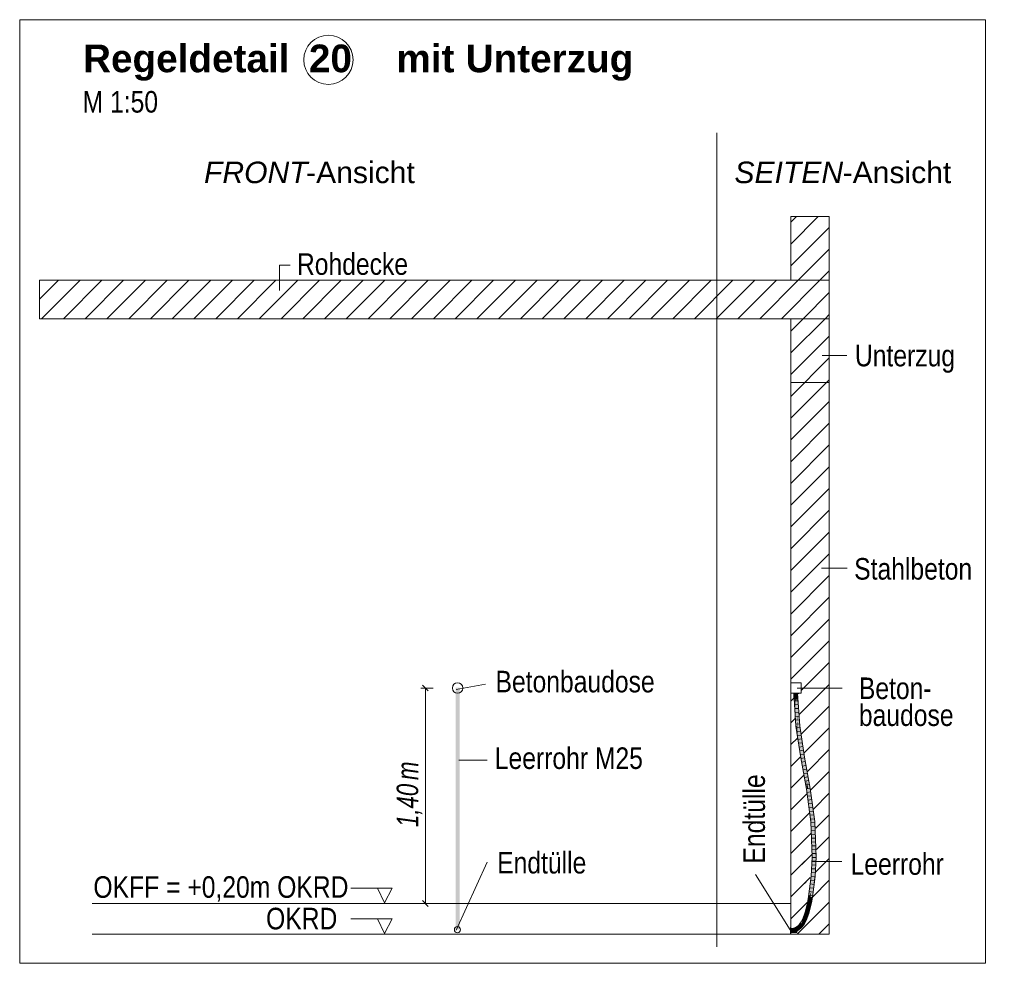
# Model space of a CAD drawing. Extents: x -620 to 300, y 62 to 1162.
# Tile 111 of 256: x 126 to 190, y 656 to 717. Entities that reach past the tile are written whole.
import ezdxf
from ezdxf.lldxf.tags import DXFTag

# ---------------------------------------------------------------- set-up
doc = ezdxf.new("R2010")
doc.units = 0
doc.layers.get('0').update_dxf_attribs({"lineweight": 13})
for name, color, linetype, lineweight, true_color in [('E_Aussparung Bemaßung-A06G955D8I', 5, 'Continuous', 9, 0x0000ff), ('E_Betonbaudose', 1, 'Continuous', 13, 0xff0000), ('E_Detail_Beschriftung', 7, 'Continuous', 13, 0x009900), ('E_Detail_Wandschraffur', 7, 'Continuous', 5, 0xc0c0c0), ('E_Leerrohr 25-A06G955E8I', 7, 'Continuous', 9, 0xff8000), ('E_Leerrohr 25-Shading', 7, 'Continuous', 9, 0xff8000), ('E_Leerrohr Beschriftung', 1, 'Continuous', 9, 0xff0000)]:
    doc.layers.add(name, color=color, linetype=linetype, lineweight=lineweight, true_color=true_color)
doc.layers.add('E_Detail_Linie_Text_Bem', color=7, linetype='Continuous', lineweight=13)
doc.styles.get("Standard").update_dxf_attribs({"font": 'ARIALN.TTF'})
tags = doc.linetypes.add('fein_strichliert', pattern=[4, 1, -2, 1]).pattern_tags.tags
tags[8:9] = [DXFTag(74, 4), DXFTag(75, 0), DXFTag(340, '0'), DXFTag(46, 0.0), DXFTag(50, 0.0), DXFTag(44, 0.0), DXFTag(45, 0.0)]
tags[6:7] = [DXFTag(74, 4), DXFTag(75, 0), DXFTag(340, '0'), DXFTag(46, 0.0), DXFTag(50, 0.0), DXFTag(44, 0.0), DXFTag(45, 0.0)]
tags[4:5] = [DXFTag(74, 4), DXFTag(75, 0), DXFTag(340, '0'), DXFTag(46, 0.0), DXFTag(50, 0.0), DXFTag(44, 0.0), DXFTag(45, 0.0)]
tags = doc.linetypes.add('fein_strichliert-A06G955H8I', pattern=[4, 1, -2, 1]).pattern_tags.tags
tags[8:9] = [DXFTag(74, 4), DXFTag(75, 0), DXFTag(340, '0'), DXFTag(46, 0.0), DXFTag(50, 0.0), DXFTag(44, 0.0), DXFTag(45, 0.0)]
tags[6:7] = [DXFTag(74, 4), DXFTag(75, 0), DXFTag(340, '0'), DXFTag(46, 0.0), DXFTag(50, 0.0), DXFTag(44, 0.0), DXFTag(45, 0.0)]
tags[4:5] = [DXFTag(74, 4), DXFTag(75, 0), DXFTag(340, '0'), DXFTag(46, 0.0), DXFTag(50, 0.0), DXFTag(44, 0.0), DXFTag(45, 0.0)]
tags = doc.linetypes.add('STRICHPUNKT2-A06G955F8I', pattern=[12.7, 6.35, -3.175, 0, -3.175]).pattern_tags.tags
tags[10:11] = [DXFTag(74, 4), DXFTag(75, 0), DXFTag(340, '0'), DXFTag(46, 0.0), DXFTag(50, 0.0), DXFTag(44, 0.0), DXFTag(45, 0.0)]
tags[8:9] = [DXFTag(74, 4), DXFTag(75, 0), DXFTag(340, '0'), DXFTag(46, 0.0), DXFTag(50, 0.0), DXFTag(44, 0.0), DXFTag(45, 0.0)]
tags[6:7] = [DXFTag(74, 4), DXFTag(75, 0), DXFTag(340, '0'), DXFTag(46, 0.0), DXFTag(50, 0.0), DXFTag(44, 0.0), DXFTag(45, 0.0)]
tags[4:5] = [DXFTag(74, 4), DXFTag(75, 0), DXFTag(340, '0'), DXFTag(46, 0.0), DXFTag(50, 0.0), DXFTag(44, 0.0), DXFTag(45, 0.0)]

# ---------------------------------------------------------------- blocks, each defined once
blk = doc.blocks.new('Shading-A06G94UZ8I', base_point=(176.137, 828.711))
at = {"layer": 'E_Leerrohr 25-Shading', "color": 31, "true_color": 0xecb67f}
for points in [[(175.906, 673.664), (175.906, 673.658), (176.017, 673.664), (176.017, 673.658)], [(175.971, 673.264), (176.096, 673.264), (175.971, 673.658), (176.096, 673.658)], [(176.017, 673.658), (176.096, 673.658), (176.017, 673.664), (176.096, 673.664)], [(176.109, 673.664), (176.096, 673.664), (176.109, 673.658), (176.096, 673.658)], [(176.096, 673.658), (176.096, 673.264), (176.109, 673.658), (176.109, 673.264)], [(176.142, 673.664), (176.109, 673.664), (176.142, 673.658), (176.109, 673.658)], [(176.109, 673.264), (176.221, 673.264), (176.109, 673.658), (176.221, 673.658)], [(176.142, 673.664), (176.142, 673.658), (176.208, 673.664), (176.207, 673.658)], [(176.207, 673.658), (176.286, 673.658), (176.208, 673.664), (176.286, 673.664)], [(175.774, 658.319), (175.774, 658.43), (175.768, 658.318), (175.768, 658.43)], [(175.768, 658.286), (175.774, 658.286), (175.768, 658.318), (175.774, 658.319)], [(175.768, 658.24), (175.774, 658.24), (175.768, 658.286), (175.774, 658.286)], [(175.774, 658.207), (175.774, 658.24), (175.768, 658.207), (175.768, 658.24)], [(175.768, 658.129), (175.774, 658.129), (175.768, 658.207), (175.774, 658.207)], [(175.768, 658.05), (175.774, 658.05), (175.768, 658.129), (175.774, 658.129)], [(175.774, 658.24), (175.932, 658.365), (175.774, 658.365)], [(175.774, 658.24), (175.996, 658.248), (175.932, 658.365), (176.044, 658.252)], [(175.877, 658.241), (175.977, 658.247), (175.774, 658.24), (175.996, 658.248)], [(175.774, 658.24), (176.122, 658.24), (176.116, 658.245)], [(175.954, 658.145), (175.983, 658.223), (175.91, 658.132), (175.774, 658.24)], [(175.774, 658.24), (175.983, 658.223), (175.878, 658.236)], [(175.774, 658.24), (175.774, 658.115), (175.91, 658.132), (175.89, 658.126)], [(175.774, 658.24), (176.108, 658.226), (176.122, 658.24)], [(175.774, 658.115), (175.932, 658.115), (175.914, 658.128)], [(176.052, 658.244), (176.046, 658.25), (175.877, 658.241)], [(176.033, 658.217), (176.046, 658.229), (175.878, 658.236)], [(175.89, 658.126), (175.914, 658.128), (175.91, 658.132)], [(175.949, 658.132), (175.954, 658.145), (175.914, 658.128), (175.91, 658.132)], [(175.914, 658.128), (175.932, 658.115), (175.949, 658.132)], [(175.932, 658.365), (176.044, 658.252), (175.971, 658.365), (176.015, 658.321)], [(175.932, 658.115), (175.997, 658.115), (175.966, 658.149), (176.059, 658.177)], [(175.954, 658.145), (175.949, 658.132), (175.966, 658.149)], [(176.03, 658.213), (175.983, 658.223), (175.966, 658.149), (175.954, 658.145)], [(176.03, 658.213), (175.966, 658.149), (176.035, 658.179), (175.998, 658.159)], [(176.015, 658.321), (175.997, 658.365), (175.971, 658.365)], [(175.977, 658.247), (176.046, 658.25), (175.996, 658.248)], [(176.03, 658.213), (176.033, 658.217), (175.983, 658.223)], [(175.996, 658.248), (176.046, 658.25), (176.044, 658.252)], [(176.103, 658.258), (176.168, 658.365), (175.997, 658.365)], [(175.997, 658.365), (176.015, 658.321), (176.103, 658.258), (176.081, 658.256)], [(176.168, 658.115), (176.105, 658.191), (175.997, 658.115), (176.059, 658.177)], [(175.998, 658.159), (176.023, 658.166), (176.035, 658.179)], [(176.015, 658.321), (176.044, 658.252), (176.081, 658.256), (176.077, 658.255)], [(176.035, 658.179), (176.023, 658.166), (176.084, 658.202), (176.059, 658.177)], [(176.084, 658.202), (176.108, 658.226), (176.03, 658.213), (176.046, 658.229)], [(176.03, 658.213), (176.035, 658.179), (176.063, 658.207)], [(176.063, 658.207), (176.035, 658.179), (176.081, 658.203)], [(176.035, 658.179), (176.084, 658.202), (176.081, 658.203)], [(176.116, 658.245), (176.104, 658.258), (176.052, 658.244), (176.044, 658.252)], [(176.105, 658.191), (176.097, 658.2), (176.059, 658.177), (176.084, 658.202)], [(176.077, 658.255), (176.104, 658.258), (176.103, 658.258)], [(176.168, 658.194), (176.122, 658.24), (176.168, 658.186), (176.084, 658.202)], [(176.116, 658.195), (176.097, 658.2), (176.105, 658.191)], [(176.168, 658.186), (176.097, 658.2), (176.168, 658.181)], [(176.103, 658.258), (176.117, 658.26), (176.168, 658.365), (176.151, 658.294)], [(176.143, 658.261), (176.143, 658.263), (176.104, 658.258), (176.103, 658.258)], [(176.104, 658.258), (176.122, 658.24), (176.143, 658.261)], [(176.168, 658.168), (176.151, 658.185), (176.105, 658.191), (176.116, 658.195)], [(176.168, 658.168), (176.105, 658.191), (176.168, 658.115)], [(176.117, 658.26), (176.143, 658.263), (176.151, 658.294)], [(176.145, 658.263), (176.122, 658.24), (176.168, 658.266), (176.168, 658.24)], [(176.122, 658.24), (176.168, 658.194), (176.168, 658.24)], [(176.145, 658.263), (176.151, 658.294), (176.143, 658.263)], [(176.143, 658.263), (176.143, 658.261), (176.145, 658.263)], [(176.145, 658.263), (176.168, 658.286), (176.151, 658.294), (176.168, 658.311)], [(176.168, 658.286), (176.145, 658.263), (176.168, 658.266)], [(176.168, 658.311), (176.168, 658.365), (176.151, 658.294)], [(176.168, 658.181), (176.151, 658.185), (176.168, 658.168)]]:
    blk.add_solid(points, dxfattribs=at)
at = {"layer": 'E_Leerrohr 25-Shading', "color": 43, "true_color": 0xd7ab7f}
for points in [[(175.971, 673.658), (175.997, 673.256), (175.998, 673.412)], [(175.971, 673.658), (175.998, 673.412), (176, 673.658)], [(175.998, 673.412), (175.997, 673.256), (176.06, 672.832), (176.085, 672.43)], [(176.106, 671.51), (176.085, 672.43), (175.997, 673.256)], [(176, 673.658), (175.998, 673.412), (176.02, 673.467), (176.06, 672.832)], [(176.02, 673.467), (176.008, 673.658), (176, 673.658)], [(176.212, 673.313), (176.185, 673.658), (176.198, 673.447)], [(176.185, 673.658), (176.247, 673.257), (176.204, 673.658)], [(176.247, 673.257), (176.185, 673.658), (176.286, 672.622), (176.212, 673.313)], [(176.223, 673.046), (176.265, 672.656), (176.198, 673.447), (176.212, 673.313)], [(176.247, 673.257), (176.221, 673.658), (176.204, 673.658)], [(176.212, 673.313), (176.265, 672.656), (176.286, 672.622), (176.312, 672.221)], [(176.278, 672.452), (176.223, 673.046), (176.318, 671.533)], [(176.265, 672.656), (176.223, 673.046), (176.274, 672.55), (176.278, 672.452)], [(176.271, 672.595), (176.265, 672.656), (176.274, 672.55)], [(176.305, 672.156), (176.297, 672.354), (176.274, 672.55), (176.271, 672.595)], [(176.278, 672.452), (176.305, 672.156), (176.274, 672.55)], [(176.106, 671.51), (176.14, 671.514), (176.085, 672.43), (176.133, 671.663)], [(176.305, 672.156), (176.278, 672.452), (176.329, 671.534), (176.318, 671.533)], [(176.312, 672.221), (176.297, 672.354), (176.355, 671.537), (176.305, 672.156)], [(176.329, 671.534), (176.355, 671.537), (176.305, 672.156)], [(176.14, 671.514), (176.106, 671.51), (176.221, 670.765)], [(176.14, 671.514), (176.142, 671.514), (176.133, 671.663)], [(176.247, 670.602), (176.14, 671.514), (176.221, 670.765)], [(176.247, 670.602), (176.158, 671.412), (176.14, 671.514), (176.142, 671.514)], [(176.198, 671.155), (176.158, 671.412), (176.286, 670.345), (176.247, 670.602)], [(176.329, 671.534), (176.318, 671.533), (176.633, 669.498)], [(176.669, 669.504), (176.355, 671.537), (176.633, 669.498), (176.329, 671.534)], [(176.312, 670.182), (176.223, 670.992), (176.286, 670.345), (176.198, 671.155)], [(176.423, 669.463), (176.459, 669.469), (176.312, 670.182), (176.223, 670.992)], [(176.823, 667.46), (176.459, 669.469), (176.792, 667.426), (176.423, 669.463)], [(176.86, 668.455), (176.669, 669.504), (176.823, 668.452), (176.633, 669.498)], [(177.039, 667.465), (176.86, 668.455), (177.003, 667.459), (176.823, 668.452)], [(176.823, 667.46), (176.792, 667.426), (176.826, 667.431)], [(176.826, 667.431), (176.792, 667.426), (176.86, 666.937)], [(176.828, 667.432), (176.823, 667.46), (176.826, 667.431)], [(176.86, 666.937), (177.027, 665.902), (176.826, 667.431), (176.828, 667.432)], [(177.027, 665.902), (177.122, 665.31), (176.828, 667.432)], [(177.039, 667.465), (177.003, 667.459), (177.335, 665.328), (177.298, 665.325)], [(177.086, 665.307), (177.104, 665.308), (176.86, 666.937), (177.027, 665.902)], [(177.104, 665.308), (177.122, 665.31), (177.027, 665.902)], [(177.104, 665.308), (177.086, 665.307), (177.111, 664.678)], [(177.111, 664.678), (177.146, 664.113), (177.104, 665.308), (177.122, 665.31)], [(177.146, 664.113), (177.214, 663.006), (177.122, 665.31)], [(177.38, 664.182), (177.335, 665.328), (177.323, 664.703), (177.298, 665.325)], [(177.146, 664.113), (177.111, 664.678), (177.157, 663.503)], [(177.427, 663.008), (177.323, 664.703), (177.425, 663.008)], [(177.323, 664.703), (177.427, 663.008), (177.323, 664.703), (177.38, 664.182)], [(177.416, 663.008), (177.425, 663.008), (177.37, 663.523), (177.323, 664.703)], [(177.177, 663.006), (177.214, 663.006), (177.157, 663.503), (177.146, 664.113)], [(177.214, 663.006), (177.177, 663.006), (177.119, 661.765), (177.107, 661.766)], [(177.143, 661.763), (177.214, 663.006), (177.119, 661.765)], [(177.356, 661.743), (177.39, 663.008), (177.319, 661.747)], [(177.39, 663.008), (177.356, 661.743), (177.398, 663.008), (177.369, 661.975)], [(177.369, 661.975), (177.424, 662.951), (177.398, 663.008), (177.425, 663.008)], [(177.37, 663.523), (177.39, 663.008), (177.398, 663.008)], [(177.424, 662.951), (177.427, 663.008), (177.425, 663.008)], [(177.008, 660.811), (176.974, 660.434), (177.143, 661.763)], [(177.063, 661.421), (177.008, 660.811), (177.119, 661.765), (177.143, 661.763)], [(177.119, 661.765), (177.107, 661.766), (177.063, 661.421)], [(177.277, 661.411), (177.277, 661.411), (177.356, 661.743), (177.258, 660.97)], [(177.277, 661.411), (177.356, 661.743), (177.319, 661.747)], [(176.938, 660.439), (176.955, 660.437), (177.063, 661.421), (177.008, 660.811)], [(177.277, 661.411), (177.15, 660.411), (177.174, 660.407)], [(177.186, 660.406), (177.277, 661.411), (177.174, 660.407)], [(177.277, 661.411), (177.186, 660.406), (177.258, 660.97)], [(176.955, 660.437), (176.938, 660.439), (176.905, 660.179), (176.894, 660.181)], [(176.905, 660.179), (176.927, 660.175), (176.955, 660.437), (176.974, 660.434)], [(176.955, 660.437), (176.974, 660.434), (177.008, 660.811)], [(177.174, 660.407), (177.15, 660.411), (177.136, 660.137), (177.104, 660.143)], [(177.14, 660.136), (177.186, 660.406), (177.136, 660.137), (177.174, 660.407)], [(176.72, 659.426), (176.727, 659.424), (176.844, 659.924), (176.794, 659.637)], [(176.794, 659.637), (176.755, 659.415), (176.833, 659.76), (176.825, 659.695)], [(176.844, 659.924), (176.794, 659.637), (176.853, 659.922), (176.833, 659.76)], [(176.825, 659.695), (176.88, 659.916), (176.853, 659.922)], [(176.861, 660.014), (176.844, 659.924), (176.853, 659.922)], [(176.857, 659.964), (176.853, 659.922), (176.877, 659.931), (176.874, 659.917)], [(176.864, 659.998), (176.861, 660.014), (176.857, 659.964)], [(176.857, 659.964), (176.877, 659.931), (176.864, 659.998)], [(176.861, 660.014), (176.864, 659.998), (176.894, 660.181), (176.905, 660.179)], [(176.905, 660.179), (176.864, 659.998), (176.927, 660.175), (176.877, 659.931)], [(176.874, 659.917), (176.88, 659.916), (176.877, 659.931)], [(176.877, 659.931), (176.88, 659.916), (176.927, 660.175), (176.93, 660.175)], [(177.088, 659.868), (177.052, 659.876), (176.959, 659.353), (176.924, 659.363)], [(177.088, 659.868), (177.104, 660.143), (177.052, 659.876)], [(177.088, 659.868), (177.118, 660.026), (177.104, 660.143), (177.136, 660.137)], [(177.118, 660.026), (177.14, 660.136), (177.136, 660.137)], [(176.555, 658.986), (176.579, 658.976), (176.691, 659.349), (176.614, 659.063)], [(176.614, 659.063), (176.589, 658.971), (176.755, 659.415)], [(176.691, 659.349), (176.614, 659.063), (176.727, 659.424), (176.755, 659.415)], [(176.727, 659.424), (176.72, 659.426), (176.691, 659.349)], [(176.727, 659.424), (176.755, 659.415), (176.794, 659.637)], [(176.752, 658.902), (176.777, 658.892), (176.825, 659.098), (176.839, 659.096)], [(176.777, 658.892), (176.786, 658.888), (176.839, 659.096), (176.862, 659.092)], [(176.862, 659.092), (176.959, 659.353), (176.825, 659.098), (176.924, 659.363)], [(176.109, 658.406), (176.184, 658.495), (176.091, 658.438)], [(176.184, 658.495), (176.109, 658.406), (176.192, 658.485), (176.133, 658.421)], [(176.133, 658.421), (176.158, 658.437), (176.192, 658.485), (176.196, 658.479)], [(176.196, 658.479), (176.158, 658.437), (176.204, 658.468), (176.198, 658.461)], [(176.221, 658.526), (176.184, 658.495), (176.192, 658.485)], [(176.196, 658.479), (176.247, 658.547), (176.192, 658.485), (176.221, 658.526)], [(176.196, 658.479), (176.204, 658.468), (176.247, 658.547), (176.212, 658.479)], [(176.198, 658.461), (176.206, 658.466), (176.204, 658.468)], [(176.204, 658.468), (176.206, 658.466), (176.212, 658.479)], [(176.279, 658.557), (176.206, 658.466), (176.223, 658.48)], [(176.279, 658.557), (176.266, 658.553), (176.206, 658.466), (176.212, 658.479)], [(176.266, 658.553), (176.247, 658.547), (176.212, 658.479)], [(176.223, 658.48), (176.295, 658.54), (176.279, 658.557)], [(176.269, 658.566), (176.247, 658.547), (176.273, 658.562), (176.266, 658.553)], [(176.266, 658.553), (176.279, 658.557), (176.273, 658.562)], [(176.286, 658.585), (176.269, 658.566), (176.273, 658.562)], [(176.279, 658.557), (176.312, 658.612), (176.273, 658.562), (176.286, 658.585)], [(176.283, 658.564), (176.279, 658.557), (176.299, 658.56), (176.287, 658.548)], [(176.305, 658.584), (176.312, 658.612), (176.283, 658.564)], [(176.283, 658.564), (176.299, 658.56), (176.305, 658.584)], [(176.287, 658.548), (176.295, 658.54), (176.299, 658.56)], [(176.299, 658.56), (176.295, 658.54), (176.372, 658.63), (176.376, 658.627)], [(176.363, 658.637), (176.305, 658.584), (176.372, 658.63), (176.299, 658.56)], [(176.312, 658.612), (176.305, 658.584), (176.347, 658.65), (176.363, 658.637)], [(176.472, 658.799), (176.459, 658.807), (176.348, 658.649), (176.347, 658.65)], [(176.348, 658.649), (176.363, 658.637), (176.472, 658.799), (176.485, 658.791)], [(176.485, 658.791), (176.363, 658.637), (176.49, 658.788), (176.372, 658.63)], [(176.516, 658.516), (176.514, 658.517), (176.425, 658.402), (176.416, 658.411)], [(176.425, 658.402), (176.521, 658.512), (176.516, 658.516)], [(176.425, 658.402), (176.441, 658.385), (176.521, 658.512), (176.468, 658.414)], [(176.579, 658.976), (176.555, 658.986), (176.472, 658.799), (176.459, 658.807)], [(176.468, 658.414), (176.543, 658.494), (176.521, 658.512)], [(176.472, 658.799), (176.485, 658.791), (176.579, 658.976), (176.589, 658.971)], [(176.541, 658.554), (176.514, 658.517), (176.516, 658.516)], [(176.521, 658.512), (176.543, 658.494), (176.541, 658.554)], [(176.543, 658.494), (176.672, 658.676), (176.541, 658.554), (176.641, 658.695)], [(176.579, 658.976), (176.589, 658.971), (176.614, 659.063)], [(176.672, 658.676), (176.752, 658.902), (176.641, 658.695)], [(176.672, 658.676), (176.727, 658.779), (176.752, 658.902), (176.777, 658.892)], [(176.727, 658.779), (176.786, 658.888), (176.777, 658.892)], [(175.866, 658.333), (175.862, 658.37), (175.774, 658.328), (175.774, 658.365)], [(175.891, 658.121), (175.886, 658.158), (175.774, 658.115), (175.774, 658.151)], [(175.866, 658.333), (175.932, 658.382), (175.862, 658.37)], [(175.866, 658.333), (175.953, 658.349), (175.932, 658.382), (175.946, 658.379)], [(175.891, 658.121), (175.994, 658.177), (175.886, 658.158)], [(175.994, 658.177), (175.891, 658.121), (175.996, 658.167), (175.932, 658.129)], [(175.946, 658.379), (175.944, 658.384), (175.932, 658.382)], [(175.932, 658.129), (175.997, 658.14), (175.996, 658.167), (176.002, 658.143)], [(175.971, 658.392), (175.944, 658.384), (175.975, 658.375), (175.946, 658.379)], [(175.946, 658.379), (175.953, 658.349), (175.975, 658.375)], [(175.975, 658.375), (175.953, 658.349), (176.02, 658.369)], [(175.997, 658.4), (175.971, 658.392), (175.988, 658.39)], [(175.971, 658.392), (175.975, 658.375), (175.988, 658.39)], [(176.034, 658.373), (176.015, 658.387), (175.975, 658.375), (175.988, 658.39)], [(176.034, 658.373), (175.975, 658.375), (176.02, 658.369)], [(176.015, 658.387), (175.997, 658.4), (175.988, 658.39)], [(176.02, 658.185), (175.994, 658.177), (175.996, 658.167)], [(175.996, 658.167), (176, 658.152), (176.02, 658.185), (176.06, 658.197)], [(176.025, 658.396), (176.021, 658.408), (175.997, 658.4)], [(176.025, 658.396), (175.997, 658.4), (176.03, 658.385), (176.015, 658.387)], [(175.997, 658.14), (176.002, 658.141), (176.002, 658.143)], [(176, 658.152), (176.002, 658.143), (176.06, 658.197), (176.085, 658.204)], [(176.002, 658.141), (176.108, 658.173), (176.085, 658.204), (176.095, 658.208)], [(176.002, 658.141), (176.085, 658.204), (176.002, 658.143)], [(176.015, 658.387), (176.034, 658.373), (176.03, 658.385)], [(176.085, 658.396), (176.109, 658.406), (176.021, 658.408), (176.091, 658.438)], [(176.085, 658.396), (176.021, 658.408), (176.025, 658.396)], [(176.025, 658.396), (176.03, 658.385), (176.085, 658.396), (176.06, 658.385)], [(176.03, 658.385), (176.034, 658.373), (176.06, 658.385)], [(176.095, 658.208), (176.108, 658.173), (176.133, 658.224), (176.149, 658.224)], [(176.149, 658.224), (176.108, 658.173), (176.207, 658.224), (176.21, 658.218)], [(176.149, 658.224), (176.158, 658.235), (176.133, 658.224)], [(176.158, 658.235), (176.149, 658.224), (176.201, 658.235), (176.207, 658.224)], [(176.201, 658.235), (176.193, 658.251), (176.158, 658.235)], [(176.198, 658.254), (176.193, 658.251), (176.286, 658.266), (176.247, 658.241)], [(176.247, 658.241), (176.193, 658.251), (176.201, 658.235)], [(176.223, 658.269), (176.198, 658.254), (176.312, 658.281), (176.286, 658.266)], [(176.201, 658.235), (176.207, 658.224), (176.247, 658.241), (176.221, 658.225)], [(176.207, 658.224), (176.21, 658.218), (176.221, 658.225)], [(176.312, 658.281), (176.33, 658.293), (176.223, 658.269), (176.309, 658.322)], [(176.425, 658.402), (176.416, 658.411), (176.324, 658.301), (176.309, 658.322)], [(176.33, 658.293), (176.441, 658.385), (176.324, 658.301), (176.425, 658.402)]]:
    blk.add_solid(points, dxfattribs=at)
at = {"layer": 'E_Leerrohr 25-Shading', "color": 31, "true_color": 0xfabd7f}
for points in [[(176.028, 673.658), (176.008, 673.658), (176.02, 673.467)], [(176.02, 673.467), (176.06, 672.832), (176.028, 673.658), (176.063, 672.906)], [(176.096, 673.658), (176.028, 673.658), (176.063, 672.906)], [(176.096, 673.658), (176.063, 672.906), (176.109, 672.972), (176.085, 672.43)], [(176.109, 672.972), (176.122, 673.256), (176.096, 673.658)], [(176.114, 673.658), (176.096, 673.658), (176.122, 673.256)], [(176.133, 671.663), (176.122, 673.256), (176.109, 672.972)], [(176.122, 673.256), (176.139, 673.658), (176.114, 673.658)], [(176.139, 673.658), (176.122, 673.256), (176.223, 673.046), (176.202, 672.556)], [(176.133, 671.663), (176.142, 671.514), (176.122, 673.256), (176.154, 671.516)], [(176.161, 672.621), (176.122, 673.256), (176.182, 671.519), (176.154, 671.516)], [(176.202, 672.556), (176.122, 673.256), (176.187, 672.22)], [(176.139, 673.658), (176.223, 673.046), (176.185, 673.658)], [(176.06, 672.832), (176.085, 672.43), (176.063, 672.906)], [(176.085, 672.43), (176.133, 671.663), (176.109, 672.972)], [(176.187, 672.22), (176.161, 672.621), (176.199, 671.521), (176.182, 671.519)], [(176.23, 671.524), (176.318, 671.533), (176.187, 672.22), (176.202, 672.556)], [(176.202, 672.556), (176.318, 671.533), (176.223, 673.046)], [(176.23, 671.524), (176.187, 672.22), (176.193, 671.866)], [(176.154, 671.516), (176.142, 671.514), (176.158, 671.412)], [(176.154, 671.516), (176.158, 671.412), (176.182, 671.519), (176.195, 671.231)], [(176.195, 671.231), (176.158, 671.412), (176.198, 671.155)], [(176.195, 671.231), (176.218, 671.117), (176.182, 671.519), (176.199, 671.521)], [(176.23, 671.524), (176.193, 671.866), (176.204, 671.521), (176.199, 671.563)], [(176.199, 671.563), (176.199, 671.521), (176.204, 671.521)], [(176.199, 671.521), (176.218, 671.117), (176.204, 671.521), (176.546, 669.484)], [(176.546, 669.484), (176.23, 671.524), (176.204, 671.521)], [(176.318, 671.533), (176.23, 671.524), (176.633, 669.498), (176.546, 669.484)], [(176.223, 670.992), (176.218, 671.117), (176.198, 671.155), (176.195, 671.231)], [(176.459, 669.469), (176.546, 669.484), (176.223, 670.992), (176.218, 671.117)], [(176.808, 668.04), (176.546, 669.484), (176.823, 667.46), (176.459, 669.469)], [(176.823, 668.452), (176.633, 669.498), (176.808, 668.04), (176.546, 669.484)], [(177.003, 667.459), (176.823, 668.452), (176.916, 667.446), (176.808, 668.04)], [(176.916, 667.446), (176.808, 668.04), (176.828, 667.432), (176.823, 667.46)], [(176.916, 667.446), (176.828, 667.432), (177.21, 665.317), (177.122, 665.31)], [(177.298, 665.325), (177.003, 667.459), (177.255, 665.321), (176.916, 667.446)], [(176.916, 667.446), (177.21, 665.317), (177.255, 665.321)], [(177.21, 665.317), (177.122, 665.31), (177.302, 663.007), (177.214, 663.006)], [(177.298, 665.325), (177.21, 665.317), (177.39, 663.008), (177.302, 663.007)], [(177.302, 663.007), (177.214, 663.006), (177.231, 661.755), (177.143, 661.763)], [(177.39, 663.008), (177.302, 663.007), (177.319, 661.747), (177.231, 661.755)], [(177.105, 660.757), (177.231, 661.755), (176.974, 660.434), (177.143, 661.763)], [(177.319, 661.747), (177.231, 661.755), (177.15, 660.411), (177.062, 660.422)], [(176.981, 660.433), (176.974, 660.434), (176.93, 660.175)], [(176.946, 660.172), (177.014, 660.429), (176.93, 660.175), (176.981, 660.433)], [(177.017, 660.159), (177.062, 660.422), (176.946, 660.172), (177.014, 660.429)], [(177.105, 660.757), (176.974, 660.434), (177.014, 660.429)], [(177.062, 660.422), (177.105, 660.757), (177.014, 660.429)], [(177.15, 660.411), (177.062, 660.422), (177.104, 660.143), (177.017, 660.159)], [(176.84, 659.389), (176.966, 659.896), (176.825, 659.695), (176.88, 659.916)], [(177.052, 659.876), (176.966, 659.896), (176.924, 659.363), (176.84, 659.389)], [(176.946, 660.172), (176.93, 660.175), (176.88, 659.916)], [(176.966, 659.896), (177.017, 660.159), (176.88, 659.916), (176.946, 660.172)], [(176.966, 659.896), (176.88, 659.916), (176.88, 659.916)], [(176.946, 660.172), (176.93, 660.175), (176.93, 660.175)], [(177.104, 660.143), (177.017, 660.159), (177.052, 659.876), (176.966, 659.896)], [(176.67, 658.937), (176.755, 659.415), (176.589, 658.971)], [(176.67, 658.937), (176.81, 659.309), (176.755, 659.415), (176.814, 659.397)], [(176.924, 659.363), (176.84, 659.389), (176.752, 658.902), (176.67, 658.937)], [(176.825, 659.695), (176.755, 659.415), (176.814, 659.397)], [(176.81, 659.309), (176.84, 659.389), (176.814, 659.397)], [(176.84, 659.389), (176.825, 659.695), (176.814, 659.397)], [(176.198, 658.461), (176.158, 658.437), (176.194, 658.446)], [(176.206, 658.466), (176.198, 658.461), (176.216, 658.452), (176.194, 658.446)], [(176.222, 658.475), (176.223, 658.48), (176.206, 658.466)], [(176.216, 658.452), (176.222, 658.475), (176.206, 658.466)], [(176.257, 658.394), (176.223, 658.48), (176.216, 658.452)], [(176.257, 658.394), (176.355, 658.476), (176.223, 658.48), (176.295, 658.54)], [(176.416, 658.411), (176.355, 658.476), (176.309, 658.322), (176.257, 658.394)], [(176.39, 658.615), (176.376, 658.627), (176.295, 658.54)], [(176.355, 658.476), (176.445, 658.572), (176.295, 658.54), (176.39, 658.615)], [(176.355, 658.476), (176.295, 658.54), (176.295, 658.54)], [(176.514, 658.517), (176.445, 658.572), (176.416, 658.411), (176.355, 658.476)], [(176.39, 658.615), (176.562, 658.744), (176.376, 658.627), (176.518, 658.771)], [(176.445, 658.572), (176.566, 658.741), (176.39, 658.615), (176.562, 658.744)], [(176.641, 658.695), (176.566, 658.741), (176.514, 658.517), (176.445, 658.572)], [(176.57, 658.75), (176.67, 658.937), (176.49, 658.788), (176.589, 658.971)], [(176.57, 658.75), (176.49, 658.788), (176.562, 658.744)], [(176.566, 658.741), (176.57, 658.75), (176.562, 658.744)], [(176.752, 658.902), (176.67, 658.937), (176.641, 658.695), (176.566, 658.741)], [(175.876, 658.246), (175.866, 658.333), (175.774, 658.24), (175.774, 658.328)], [(175.886, 658.158), (175.876, 658.246), (175.774, 658.151), (175.774, 658.24)], [(175.956, 658.336), (175.953, 658.349), (175.866, 658.333)], [(175.876, 658.246), (175.973, 658.263), (175.866, 658.333), (175.956, 658.336)], [(175.994, 658.177), (175.973, 658.263), (175.886, 658.158), (175.876, 658.246)], [(176.02, 658.369), (175.953, 658.349), (176.024, 658.359)], [(175.953, 658.349), (175.956, 658.336), (176.024, 658.359), (176.035, 658.337)], [(176.035, 658.337), (175.956, 658.336), (176.043, 658.319), (175.956, 658.336)], [(175.956, 658.336), (175.973, 658.263), (176.043, 658.319), (176.057, 658.288)], [(175.973, 658.263), (175.994, 658.177), (176.057, 658.288), (176.048, 658.264)], [(176.048, 658.264), (175.994, 658.177), (176.02, 658.185)], [(176.02, 658.369), (176.024, 658.359), (176.034, 658.373), (176.038, 658.361)], [(176.065, 658.29), (176.048, 658.264), (176.085, 658.204), (176.02, 658.185)], [(176.024, 658.359), (176.057, 658.288), (176.038, 658.361), (176.065, 658.29)], [(176.062, 658.381), (176.06, 658.385), (176.034, 658.373)], [(176.057, 658.364), (176.069, 658.365), (176.034, 658.373), (176.062, 658.381)], [(176.057, 658.364), (176.034, 658.373), (176.038, 658.361)], [(176.096, 658.304), (176.072, 658.358), (176.038, 658.361), (176.057, 658.364)], [(176.096, 658.304), (176.038, 658.361), (176.065, 658.29)], [(176.048, 658.264), (176.065, 658.29), (176.057, 658.288)], [(176.072, 658.358), (176.069, 658.365), (176.057, 658.364)], [(176.088, 658.388), (176.085, 658.396), (176.062, 658.381), (176.06, 658.385)], [(176.109, 658.343), (176.088, 658.388), (176.072, 658.358), (176.062, 658.381)], [(176.122, 658.316), (176.065, 658.29), (176.091, 658.22)], [(176.065, 658.29), (176.085, 658.204), (176.091, 658.22)], [(176.109, 658.343), (176.072, 658.358), (176.096, 658.304)], [(176.114, 658.396), (176.109, 658.406), (176.088, 658.388), (176.085, 658.396)], [(176.085, 658.204), (176.095, 658.208), (176.091, 658.22)], [(176.122, 658.382), (176.114, 658.396), (176.109, 658.343), (176.088, 658.388)], [(176.095, 658.208), (176.122, 658.316), (176.091, 658.22)], [(176.122, 658.316), (176.095, 658.208), (176.158, 658.235)], [(176.096, 658.304), (176.122, 658.316), (176.109, 658.343)], [(176.114, 658.396), (176.126, 658.399), (176.109, 658.406), (176.131, 658.415)], [(176.109, 658.343), (176.122, 658.316), (176.122, 658.382), (176.135, 658.357)], [(176.122, 658.382), (176.126, 658.399), (176.114, 658.396)], [(176.135, 658.357), (176.158, 658.437), (176.122, 658.382), (176.133, 658.421)], [(176.122, 658.316), (176.151, 658.328), (176.135, 658.357)], [(176.122, 658.316), (176.158, 658.235), (176.151, 658.328), (176.193, 658.251)], [(176.151, 658.328), (176.158, 658.437), (176.135, 658.357)], [(176.194, 658.446), (176.158, 658.437), (176.161, 658.335), (176.151, 658.328)], [(176.193, 658.251), (176.223, 658.269), (176.151, 658.328), (176.187, 658.351)], [(176.216, 658.452), (176.194, 658.446), (176.187, 658.351), (176.161, 658.335)], [(176.187, 658.351), (176.257, 658.394), (176.216, 658.452)], [(176.223, 658.269), (176.309, 658.322), (176.187, 658.351), (176.257, 658.394)]]:
    blk.add_solid(points, dxfattribs=at)
blk = doc.blocks.new('Referenz-A06G955K8I')
at = {"layer": 'E_Aussparung Bemaßung-A06G955D8I', "linetype": 'Continuous', "ltscale": 0.13}
for p, q in [((151.731, 673.995), (152.531, 673.995)), ((152.221, 673.804), (151.84, 674.186)), ((152.031, 673.995), (152.031, 659.995)), ((152.331, 659.995), (151.531, 659.995)), ((152.221, 659.804), (151.84, 660.186))]:
    blk.add_line(p, q, dxfattribs=at)
at = {"layer": 'E_Betonbaudose', "linetype": 'Continuous', "ltscale": 0.13}
for p, q in [((175.782, 673.655), (175.782, 674.335)), ((175.782, 674.335), (176.462, 674.335)), ((176.462, 674.335), (176.462, 673.655)), ((176.462, 673.655), (175.782, 673.655))]:
    blk.add_line(p, q, dxfattribs=at)
for centre, radius in [((154.126, 673.995), 0.34), ((154.117, 658.287), 0.2)]:
    blk.add_circle(centre, radius, dxfattribs=at)
at = {"layer": 'E_Detail_Linie_Text_Bem', "linetype": 'fein_strichliert-A06G955H8I', "ltscale": 0.65}
for p, q in [((188.434, 717.423), (125.665, 717.423)), ((125.665, 717.423), (125.665, 656.106)), ((188.434, 656.106), (188.434, 717.423)), ((170.972, 657.187), (170.972, 710.067)), ((125.665, 656.106), (185.408, 656.106)), ((185.408, 656.106), (188.434, 656.106))]:
    blk.add_line(p, q, dxfattribs=at)
at = {"layer": 'E_Detail_Linie_Text_Bem', "linetype": 'Continuous', "ltscale": 0.13}
for p, q in [((175.782, 704.63), (178.282, 704.63)), ((175.782, 700.495), (175.782, 704.63)), ((178.282, 704.63), (178.282, 700.495)), ((178.282, 700.495), (126.955, 700.495)), ((126.955, 700.495), (126.955, 697.995)), ((178.282, 700.495), (175.782, 700.495)), ((178.282, 697.995), (178.282, 700.495)), ((126.955, 697.995), (137.347, 697.995)), ((126.955, 697.995), (175.782, 697.995)), ((137.347, 697.995), (178.282, 697.995)), ((175.782, 697.995), (178.282, 697.995)), ((175.782, 686.195), (175.782, 697.995)), ((175.782, 697.974), (178.282, 697.974)), ((175.782, 693.839), (175.782, 697.974)), ((178.282, 697.995), (178.282, 657.995)), ((178.282, 697.974), (178.282, 693.839)), ((178.282, 693.839), (175.782, 693.839)), ((175.782, 685.995), (175.782, 686.195)), ((175.782, 657.995), (175.782, 685.995)), ((130.384, 659.995), (175.745, 659.995)), ((130.384, 657.995), (177.032, 657.995)), ((178.282, 657.995), (175.782, 657.995))]:
    blk.add_line(p, q, dxfattribs=at)
at = {"layer": 'E_Detail_Linie_Text_Bem', "color": 0, "linetype": 'Continuous', "ltscale": 0.13}
for p, q in [((142.556, 699.816), (142.556, 701.464)), ((142.556, 701.464), (143.242, 701.464)), ((179.421, 695.607), (177.826, 695.607)), ((179.449, 681.772), (177.779, 681.772)), ((155.946, 674.25), (154.035, 673.903)), ((176.188, 673.995), (179.125, 673.995)), ((156.049, 669.316), (154.199, 669.316)), ((154.036, 658.266), (156.049, 662.671)), ((177.154, 662.717), (179.086, 662.717)), ((175.838, 658.117), (173.495, 661.87)), ((149.878, 660.995), (147.194, 660.995)), ((148.911, 660.999), (149.369, 660.046)), ((149.369, 660.046), (149.878, 660.995)), ((149.878, 658.995), (147.194, 658.995)), ((148.911, 658.999), (149.369, 658.046)), ((149.369, 658.046), (149.878, 658.995))]:
    blk.add_line(p, q, dxfattribs=at)
at = {"layer": 'E_Detail_Linie_Text_Bem', "linetype": 'Continuous', "ltscale": 0.13}
blk.add_solid([(154.251, 674.025), (154.251, 658.289), (154.001, 674.024), (154.001, 658.289)], dxfattribs=at)
at = {"layer": 'E_Detail_Wandschraffur', "linetype": 'fein_strichliert', "ltscale": 0.13}
for p, q in [((175.782, 702.844), (177.567, 704.63)), ((176.261, 700.495), (178.282, 702.516)), ((126.955, 699.272), (128.178, 700.495)), ((128.507, 697.995), (131.007, 700.495)), ((131.335, 697.995), (133.835, 700.495)), ((134.163, 697.995), (136.663, 700.495)), ((136.992, 697.995), (139.492, 700.495)), ((139.82, 697.995), (142.32, 700.495)), ((142.649, 697.995), (145.149, 700.495)), ((145.477, 697.995), (147.977, 700.495)), ((148.306, 697.995), (150.806, 700.495)), ((151.134, 697.995), (153.634, 700.495)), ((153.962, 697.995), (156.462, 700.495)), ((156.791, 697.995), (159.291, 700.495)), ((159.619, 697.995), (162.119, 700.495)), ((162.448, 697.995), (164.948, 700.495)), ((165.276, 697.995), (167.776, 700.495)), ((168.105, 697.995), (170.605, 700.495)), ((170.933, 697.995), (173.433, 700.495)), ((173.761, 697.995), (176.261, 700.495)), ((176.59, 697.995), (178.282, 699.687)), ((175.782, 697.187), (176.59, 697.995)), ((175.782, 694.359), (178.282, 696.859)), ((175.782, 691.53), (178.282, 694.03)), ((175.782, 688.702), (178.282, 691.202)), ((175.782, 685.873), (178.282, 688.373)), ((175.782, 683.045), (178.282, 685.545)), ((175.782, 680.217), (178.282, 682.717)), ((175.782, 677.388), (178.282, 679.888)), ((175.782, 674.56), (178.282, 677.06)), ((176.326, 672.276), (178.282, 674.231)), ((175.782, 671.731), (176.054, 672.004)), ((176.657, 669.778), (178.282, 671.403)), ((175.782, 668.903), (176.389, 669.51)), ((177.078, 667.371), (178.282, 668.574)), ((175.782, 666.074), (176.831, 667.123)), ((177.413, 664.878), (178.282, 665.746)), ((175.782, 663.246), (177.126, 664.59)), ((177.411, 662.047), (178.282, 662.918)), ((175.782, 660.418), (177.048, 661.684)), ((176.664, 661.3), (176.918, 661.554)), ((176.188, 657.995), (178.282, 660.089))]:
    blk.add_line(p, q, dxfattribs=at)
at = {"layer": 'E_Detail_Wandschraffur', "linetype": 'ByBlock', "ltscale": 0.13}
for p, q in [((175.782, 704.258), (176.153, 704.63)), ((175.782, 701.43), (178.282, 703.93)), ((177.676, 700.495), (178.282, 701.101)), ((127.092, 697.995), (129.592, 700.495)), ((129.921, 697.995), (132.421, 700.495)), ((132.749, 697.995), (135.249, 700.495)), ((135.578, 697.995), (138.078, 700.495)), ((138.406, 697.995), (140.906, 700.495)), ((141.234, 697.995), (143.734, 700.495)), ((144.063, 697.995), (146.563, 700.495)), ((146.891, 697.995), (149.391, 700.495)), ((149.72, 697.995), (152.22, 700.495)), ((152.548, 697.995), (155.048, 700.495)), ((155.377, 697.995), (157.877, 700.495)), ((158.205, 697.995), (160.705, 700.495)), ((161.033, 697.995), (163.533, 700.495)), ((163.862, 697.995), (166.362, 700.495)), ((166.69, 697.995), (169.19, 700.495)), ((169.519, 697.995), (172.019, 700.495)), ((172.347, 697.995), (174.847, 700.495)), ((175.176, 697.995), (177.676, 700.495)), ((178.004, 697.995), (178.282, 698.273)), ((175.782, 695.773), (178.004, 697.995)), ((175.782, 692.944), (178.282, 695.444)), ((175.782, 690.116), (178.282, 692.616)), ((175.782, 687.288), (178.282, 689.788)), ((175.782, 684.459), (178.282, 686.959)), ((175.782, 681.631), (178.282, 684.131)), ((175.782, 678.802), (178.282, 681.302)), ((175.782, 675.974), (178.282, 678.474)), ((176.462, 673.826), (178.282, 675.646)), ((175.782, 673.146), (175.973, 673.337)), ((176.224, 673.588), (176.283, 673.647)), ((176.459, 670.994), (178.282, 672.817)), ((175.782, 670.317), (176.205, 670.741)), ((176.865, 668.572), (178.282, 669.989)), ((175.782, 667.489), (176.608, 668.315)), ((177.247, 666.126), (178.282, 667.16)), ((175.782, 664.66), (177.002, 665.881)), ((177.451, 663.501), (178.282, 664.332)), ((175.782, 661.832), (177.157, 663.207)), ((176.289, 662.339), (176.698, 662.748)), ((177.191, 660.412), (178.282, 661.503)), ((177.101, 660.323), (177.158, 660.379)), ((175.782, 659.003), (176.832, 660.054)), ((177.602, 657.995), (178.282, 658.675))]:
    blk.add_line(p, q, dxfattribs=at)
at = {"layer": 'E_Leerrohr 25-A06G955E8I', "linetype": 'Continuous', "ltscale": 0.13}
for p, q in [((175.906, 673.664), (175.906, 673.658)), ((175.906, 673.664), (176.018, 673.664)), ((175.906, 673.658), (176.018, 673.658)), ((175.971, 673.658), (175.971, 673.264)), ((175.971, 673.658), (176.045, 673.658)), ((175.971, 673.658), (176.221, 673.658)), ((175.971, 673.658), (176.106, 671.51)), ((175.971, 673.264), (176.045, 673.264)), ((175.995, 673.407), (176.23, 673.41)), ((176.018, 673.664), (176.175, 673.664)), ((176.018, 673.658), (176.175, 673.658)), ((176.045, 673.658), (176.148, 673.658)), ((176.045, 673.264), (176.148, 673.264)), ((176.148, 673.658), (176.221, 673.658)), ((176.148, 673.264), (176.221, 673.264)), ((176.175, 673.664), (176.286, 673.664)), ((176.175, 673.658), (176.286, 673.658)), ((176.221, 673.264), (176.221, 673.658)), ((176.221, 673.658), (176.355, 671.537)), ((176.286, 673.658), (176.286, 673.664)), ((176.01, 673.156), (176.245, 673.162)), ((176.026, 672.905), (176.261, 672.914)), ((176.042, 672.654), (176.276, 672.666)), ((176.057, 672.403), (176.292, 672.418)), ((176.073, 672.152), (176.307, 672.17)), ((176.089, 671.901), (176.323, 671.922)), ((176.105, 671.65), (176.339, 671.674)), ((176.106, 671.51), (176.423, 669.463)), ((176.131, 671.401), (176.364, 671.426)), ((176.355, 671.537), (176.669, 669.504)), ((176.169, 671.153), (176.402, 671.18)), ((176.207, 670.905), (176.44, 670.934)), ((176.246, 670.657), (176.479, 670.688)), ((176.284, 670.409), (176.517, 670.442)), ((176.322, 670.161), (176.555, 670.195)), ((176.361, 669.913), (176.593, 669.949)), ((176.399, 669.665), (176.631, 669.703)), ((176.423, 669.463), (176.792, 667.426)), ((176.439, 669.418), (176.67, 669.457)), ((176.669, 669.504), (177.039, 667.465)), ((176.483, 669.172), (176.715, 669.211)), ((176.528, 668.926), (176.76, 668.964)), ((176.572, 668.68), (176.804, 668.718)), ((176.617, 668.434), (176.849, 668.472)), ((176.662, 668.188), (176.894, 668.226)), ((176.706, 667.943), (176.938, 667.98)), ((176.751, 667.697), (176.983, 667.734)), ((176.792, 667.426), (177.086, 665.306)), ((176.795, 667.451), (177.027, 667.488)), ((177.039, 667.465), (177.335, 665.328)), ((176.83, 667.204), (177.063, 667.239)), ((176.865, 666.958), (177.097, 666.991)), ((176.899, 666.711), (177.132, 666.742)), ((176.933, 666.464), (177.166, 666.494)), ((176.967, 666.218), (177.201, 666.245)), ((177.001, 665.971), (177.235, 665.996)), ((177.036, 665.724), (177.269, 665.748)), ((177.07, 665.478), (177.304, 665.499)), ((177.086, 665.306), (177.177, 663.006)), ((177.096, 665.23), (177.331, 665.25)), ((177.106, 664.981), (177.341, 664.999)), ((177.335, 665.328), (177.427, 663.008)), ((177.116, 664.733), (177.351, 664.748)), ((177.126, 664.484), (177.36, 664.497)), ((177.136, 664.235), (177.37, 664.247)), ((177.146, 663.986), (177.38, 663.996)), ((177.155, 663.738), (177.39, 663.745)), ((177.177, 663.006), (177.107, 661.766)), ((177.165, 663.489), (177.4, 663.494)), ((177.175, 663.24), (177.41, 663.243)), ((177.184, 662.991), (177.419, 662.992)), ((177.427, 663.008), (177.356, 661.743)), ((177.156, 662.497), (177.39, 662.489)), ((177.17, 662.744), (177.405, 662.74)), ((177.107, 661.766), (176.938, 660.439)), ((177.113, 661.755), (177.347, 661.733)), ((177.128, 662.002), (177.362, 661.985)), ((177.142, 662.249), (177.376, 662.237)), ((177.356, 661.743), (177.186, 660.406)), ((177.019, 661.013), (177.252, 660.986)), ((177.05, 661.261), (177.284, 661.235)), ((177.082, 661.508), (177.315, 661.484)), ((176.938, 660.439), (176.894, 660.181)), ((176.956, 660.519), (177.189, 660.489)), ((176.987, 660.766), (177.22, 660.737)), ((177.186, 660.406), (177.14, 660.136)), ((176.844, 659.924), (176.72, 659.426)), ((176.82, 659.796), (177.048, 659.739)), ((176.894, 660.181), (176.844, 659.924)), ((176.873, 660.035), (177.103, 659.987)), ((176.918, 660.276), (177.15, 660.238)), ((177.088, 659.868), (176.959, 659.353)), ((177.14, 660.136), (177.088, 659.868)), ((176.72, 659.426), (176.555, 658.986)), ((176.604, 659.095), (176.823, 659.009)), ((176.689, 659.323), (176.912, 659.249)), ((176.76, 659.557), (176.986, 659.492)), ((176.959, 659.353), (176.786, 658.888)), ((176.184, 658.496), (176.091, 658.438)), ((176.269, 658.566), (176.184, 658.496)), ((176.23, 658.524), (176.379, 658.343)), ((176.347, 658.65), (176.269, 658.566)), ((176.459, 658.807), (176.347, 658.65)), ((176.381, 658.685), (176.57, 658.544)), ((176.543, 658.494), (176.441, 658.385)), ((176.555, 658.986), (176.459, 658.807)), ((176.506, 658.88), (176.714, 658.769)), ((176.672, 658.676), (176.543, 658.494)), ((176.786, 658.888), (176.672, 658.676)), ((175.774, 658.43), (175.768, 658.43)), ((175.768, 658.318), (175.768, 658.43)), ((175.768, 658.161), (175.768, 658.318)), ((175.768, 658.05), (175.768, 658.161)), ((175.768, 658.05), (175.774, 658.05)), ((175.774, 658.318), (175.774, 658.43)), ((175.862, 658.37), (175.774, 658.365)), ((176.168, 658.365), (175.774, 658.365)), ((175.774, 658.291), (175.774, 658.365)), ((175.774, 658.365), (175.774, 658.115)), ((175.774, 658.161), (175.774, 658.318)), ((175.774, 658.188), (175.774, 658.291)), ((175.774, 658.115), (175.774, 658.188)), ((175.774, 658.05), (175.774, 658.161)), ((175.891, 658.121), (175.774, 658.115)), ((175.774, 658.115), (176.168, 658.115)), ((175.841, 658.361), (175.861, 658.127)), ((175.944, 658.384), (175.862, 658.37)), ((176.002, 658.141), (175.891, 658.121)), ((176.021, 658.408), (175.944, 658.384)), ((176.108, 658.173), (176.002, 658.141)), ((176.091, 658.438), (176.021, 658.408)), ((176.047, 658.411), (176.139, 658.195)), ((176.21, 658.218), (176.108, 658.173)), ((176.168, 658.291), (176.168, 658.365)), ((176.168, 658.188), (176.168, 658.291)), ((176.168, 658.115), (176.168, 658.188)), ((176.33, 658.293), (176.21, 658.218)), ((176.441, 658.385), (176.33, 658.293))]:
    blk.add_line(p, q, dxfattribs=at)
at = {"layer": 'E_Leerrohr 25-A06G955E8I', "linetype": 'STRICHPUNKT2-A06G955F8I', "lineweight": 5, "ltscale": 0.13}
for p, q in [((176.096, 673.658), (176.096, 673.264)), ((175.774, 658.24), (176.168, 658.24))]:
    blk.add_line(p, q, dxfattribs=at)
at = {"layer": 'E_Leerrohr Beschriftung', "linetype": 'Continuous', "ltscale": 0.13}
blk.add_circle((145.728, 714.815), 1.6, dxfattribs=at)
at = {"layer": 'E_Aussparung Bemaßung-A06G955D8I', "linetype": 'Continuous', "ltscale": 0.13, "char_height": 1.4, "attachment_point": 1, "rotation": 90}
for s, insert in [('{\\W0.9;\\fArial Narrow|b0|i1;m}', (150.164, 668.016)), ('{\\W0.9;\\fArial Narrow|b0|i1;1,40 }', (150.164, 664.959))]:
    blk.add_mtext(s, dxfattribs=dict(at, insert=insert))
at = {"layer": 'E_Detail_Beschriftung', "color": 1, "linetype": 'Continuous', "lineweight": 35, "ltscale": 0.35, "true_color": 0xff0000, "char_height": 1.8, "attachment_point": 1}
for s, insert in [('{\\fArial|b1|i0;Regeldetail}', (129.783, 715.807)), ('{\\fArial|b1|i0;20}', (144.461, 715.807)), ('{\\fArial|b1|i0;mit}', (150.147, 715.807)), ('{\\fArial|b1|i0;Unterzug}', (154.648, 715.807))]:
    blk.add_mtext(s, dxfattribs=dict(at, insert=insert))
at = {"layer": 'E_Detail_Beschriftung', "linetype": 'Continuous', "ltscale": 0.13, "char_height": 1.4, "attachment_point": 1}
for s, insert in [('{\\fArial Narrow;M 1:50}', (129.753, 712.786)), ('{\\fArial Narrow;Rohdecke}', (143.683, 702.243)), ('{\\fArial Narrow;Unterzug}', (179.946, 696.296)), ('{\\fArial Narrow;Stahlbeton}', (179.898, 682.439)), ('{\\fArial Narrow;Betonbaudose}', (156.587, 675.112)), ('{\\fArial Narrow;Beton-}', (180.203, 674.678)), ('{\\fArial Narrow;baudose}', (180.203, 672.928)), ('{\\fArial Narrow;Leerrohr M25}', (156.541, 670.135)), ('{\\fArial Narrow;Endtülle}', (156.694, 663.342)), ('{\\fArial Narrow;Leerrohr}', (179.664, 663.257)), ('{\\fArial Narrow;OKFF = +0,20m OKRD}', (130.454, 661.763)), ('{\\fArial Narrow;OKRD}', (141.676, 659.713))]:
    blk.add_mtext(s, dxfattribs=dict(at, insert=insert))
at = {"layer": 'E_Detail_Beschriftung', "linetype": 'Continuous', "lineweight": -2, "ltscale": 0.25, "char_height": 1.4, "attachment_point": 1}
for s, insert in [('{\\fArial|b0|i1;FRONT}', (137.643, 708.201)), ('{\\fArial;-Ansicht}', (144.278, 708.201)), ('{\\fArial|b0|i1;SEITEN}', (172.116, 708.201)), ('{\\fArial;-Ansicht}', (179.146, 708.201))]:
    blk.add_mtext(s, dxfattribs=dict(at, insert=insert))
at = {"layer": 'E_Detail_Beschriftung', "linetype": 'Continuous', "ltscale": 0.13, "insert": (172.697, 662.588), "char_height": 1.4, "attachment_point": 1, "rotation": 90}
blk.add_mtext('{\\fArial Narrow;Endtülle}', dxfattribs=at)

msp = doc.modelspace()

# ---------------------------------------------------------------- block references
at = {"color": 8, "lineweight": 25, "ltscale": 0.25, "true_color": 0x808080}
msp.add_blockref('Referenz-A06G955K8I', (0, 0), dxfattribs=at)
msp.add_blockref('Shading-A06G94UZ8I', (176.137, 828.711))

doc.saveas('drawing.dxf')
